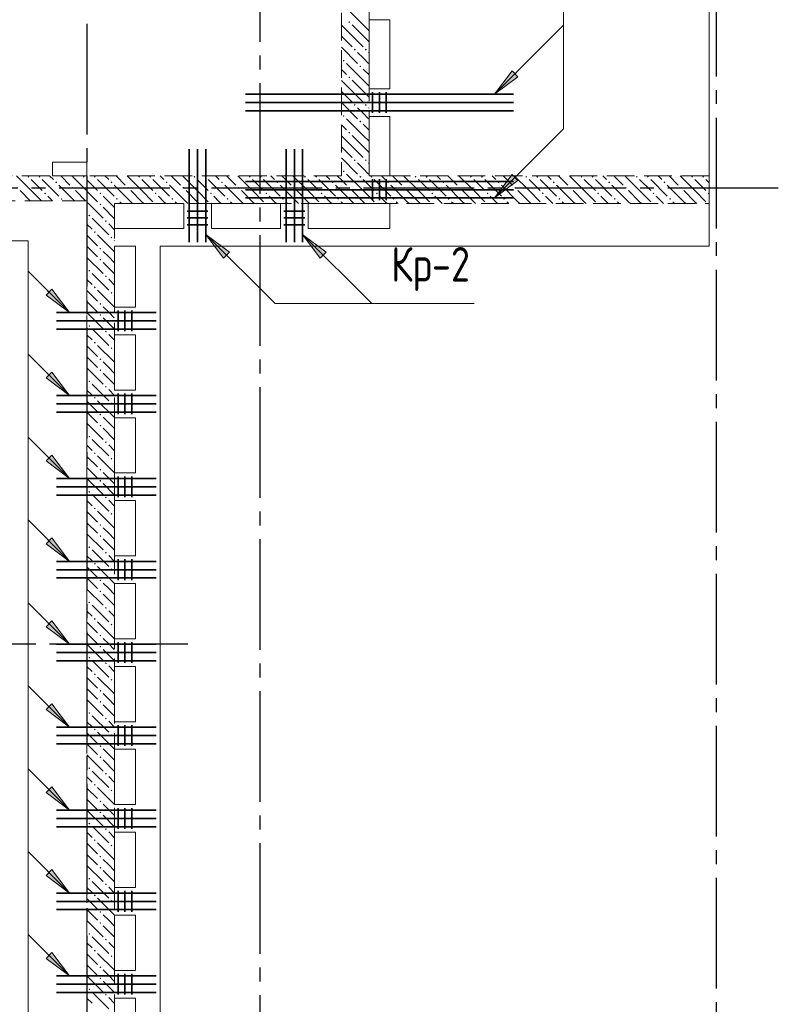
# Model space of a CAD drawing. Header units: millimetres. Extents: x 0 to 43617, y 0 to 59400.
# Tile 29 of 33: x 21338 to 26824, y 36425 to 43550. Entities that reach past the tile are written whole.
import ezdxf

# ---------------------------------------------------------------- set-up
doc = ezdxf.new("R2010")
doc.units = ezdxf.units.MM
doc.linetypes.add('______2', pattern=[270, 200, -70])
doc.linetypes.add('______5', pattern=[1100, 800, -100, 100, -100])
for name, color, linetype, lineweight in [('S1 Стержни арматуры фон', 7, 'Continuous', 25), ('Standard', 7, 'Continuous', 25), ('Оси', 40, '______5', 18), ('Позиционная метка номер позиции', 7, 'Continuous', 13), ('Поперечное армирование AW фон', 7, 'Continuous', 25)]:
    doc.layers.add(name, color=color, linetype=linetype, lineweight=lineweight)
doc.layers.add('ЖБ Перекрытие верхний уровень', color=7, linetype='Continuous', lineweight=25, true_color=0xe0e0ff)
doc.layers.add('ЖБ Стена верхний уровень', color=7, linetype='Continuous', lineweight=25, true_color=0x006e00)
doc.styles.add('GOST 2.304-81', font='txt')

msp = doc.modelspace()

# ---------------------------------------------------------------- hatches: boundary and pattern name
at = {"layer": 'ЖБ Стена верхний уровень', "linetype": 'Continuous', "lineweight": 18, "transparency": 33554687}
for points in [[(23714.5, 43533.1), (23721, 43539.6), (23727.4, 43533.1), (23721, 43526.6)], [(23754.4, 43333.1), (23760.9, 43339.6), (23767.4, 43333.1), (23760.9, 43326.6)], [(23834.5, 43333.1), (23840.9, 43339.6), (23847.4, 43333.1), (23840.9, 43326.6)], [(23674.5, 43253.1), (23681, 43259.6), (23687.5, 43253.1), (23681, 43246.6)], [(23794.5, 43213.1), (23801, 43219.6), (23807.5, 43213.1), (23801, 43206.6)], [(23714.5, 43133.1), (23721, 43139.6), (23727.4, 43133.1), (23721, 43126.6)], [(23754.4, 42933.1), (23760.9, 42939.6), (23767.4, 42933.1), (23760.9, 42926.6)], [(23834.5, 42933.1), (23840.9, 42939.6), (23847.4, 42933.1), (23840.9, 42926.6)], [(23674.5, 42853.1), (23681, 42859.6), (23687.5, 42853.1), (23681, 42846.6)], [(23794.5, 42813.1), (23801, 42819.6), (23807.5, 42813.1), (23801, 42806.6)], [(23714.5, 42733.1), (23721, 42739.6), (23727.4, 42733.1), (23721, 42726.6)], [(23754.4, 42533.1), (23760.9, 42539.6), (23767.4, 42533.1), (23760.9, 42526.6)], [(23834.5, 42533.1), (23840.9, 42539.6), (23847.4, 42533.1), (23840.9, 42526.6)], [(21394.5, 42413.1), (21401, 42419.6), (21407.5, 42413.1), (21401, 42406.6)], [(21474.5, 42413.1), (21481, 42419.6), (21487.5, 42413.1), (21481, 42406.6)], [(21794.5, 42413.1), (21801, 42419.6), (21807.5, 42413.1), (21801, 42406.6)], [(21874.5, 42413.1), (21881, 42419.6), (21887.5, 42413.1), (21881, 42406.6)], [(22194.5, 42413.1), (22201, 42419.6), (22207.5, 42413.1), (22201, 42406.6)], [(22274.5, 42413.1), (22281, 42419.6), (22287.5, 42413.1), (22281, 42406.6)], [(22594.5, 42413.1), (22601, 42419.6), (22607.5, 42413.1), (22601, 42406.6)], [(22674.5, 42413.1), (22681, 42419.6), (22687.5, 42413.1), (22681, 42406.6)], [(22994.5, 42413.1), (23001, 42419.6), (23007.5, 42413.1), (23001, 42406.6)], [(23074.5, 42413.1), (23081, 42419.6), (23087.5, 42413.1), (23081, 42406.6)], [(23394.5, 42413.1), (23401, 42419.6), (23407.5, 42413.1), (23401, 42406.6)], [(23474.5, 42413.1), (23481, 42419.6), (23487.5, 42413.1), (23481, 42406.6)], [(23674.5, 42453.1), (23681, 42459.6), (23687.5, 42453.1), (23681, 42446.6)], [(23794.5, 42413.1), (23801, 42419.6), (23807.5, 42413.1), (23801, 42406.6)], [(23874.5, 42413.1), (23881, 42419.6), (23887.5, 42413.1), (23881, 42406.6)], [(24194.5, 42413.1), (24201, 42419.6), (24207.5, 42413.1), (24201, 42406.6)], [(24274.5, 42413.1), (24281, 42419.6), (24287.5, 42413.1), (24281, 42406.6)], [(24594.5, 42413.1), (24601, 42419.6), (24607.5, 42413.1), (24601, 42406.6)], [(24674.5, 42413.1), (24681, 42419.6), (24687.5, 42413.1), (24681, 42406.6)], [(24994.5, 42413.1), (25001, 42419.6), (25007.5, 42413.1), (25001, 42406.6)], [(25074.5, 42413.1), (25081, 42419.6), (25087.5, 42413.1), (25081, 42406.6)], [(25394.5, 42413.1), (25401, 42419.6), (25407.5, 42413.1), (25401, 42406.6)], [(25474.5, 42413.1), (25481, 42419.6), (25487.5, 42413.1), (25481, 42406.6)], [(25794.5, 42413.1), (25801, 42419.6), (25807.5, 42413.1), (25801, 42406.6)], [(25874.5, 42413.1), (25881, 42419.6), (25887.5, 42413.1), (25881, 42406.6)], [(26194.5, 42413.1), (26201, 42419.6), (26207.5, 42413.1), (26201, 42406.6)], [(26274.5, 42413.1), (26281, 42419.6), (26287.5, 42413.1), (26281, 42406.6)], [(21594.5, 42373.1), (21601, 42379.6), (21607.5, 42373.1), (21601, 42366.6)], [(21714.5, 42333.1), (21721, 42339.6), (21727.4, 42333.1), (21721, 42326.6)], [(21994.5, 42373.1), (22001, 42379.6), (22007.5, 42373.1), (22001, 42366.6)], [(22114.5, 42333.1), (22121, 42339.6), (22127.4, 42333.1), (22121, 42326.6)], [(22394.5, 42373.1), (22401, 42379.6), (22407.5, 42373.1), (22401, 42366.6)], [(22514.5, 42333.1), (22521, 42339.6), (22527.4, 42333.1), (22521, 42326.6)], [(22794.5, 42373.1), (22801, 42379.6), (22807.5, 42373.1), (22801, 42366.6)], [(22914.5, 42333.1), (22921, 42339.6), (22927.4, 42333.1), (22921, 42326.6)], [(23194.5, 42373.1), (23201, 42379.6), (23207.5, 42373.1), (23201, 42366.6)], [(23314.5, 42333.1), (23321, 42339.6), (23327.4, 42333.1), (23321, 42326.6)], [(23594.5, 42373.1), (23601, 42379.6), (23607.5, 42373.1), (23601, 42366.6)], [(23714.5, 42333.1), (23721, 42339.6), (23727.4, 42333.1), (23721, 42326.6)], [(23994.5, 42373.1), (24001, 42379.6), (24007.5, 42373.1), (24001, 42366.6)], [(24114.5, 42333.1), (24121, 42339.6), (24127.4, 42333.1), (24121, 42326.6)], [(24394.5, 42373.1), (24401, 42379.6), (24407.5, 42373.1), (24401, 42366.6)], [(24514.5, 42333.1), (24521, 42339.6), (24527.4, 42333.1), (24521, 42326.6)], [(24794.5, 42373.1), (24801, 42379.6), (24807.5, 42373.1), (24801, 42366.6)], [(24914.5, 42333.1), (24921, 42339.6), (24927.4, 42333.1), (24921, 42326.6)], [(25194.5, 42373.1), (25201, 42379.6), (25207.5, 42373.1), (25201, 42366.6)], [(25314.5, 42333.1), (25321, 42339.6), (25327.4, 42333.1), (25321, 42326.6)], [(25594.5, 42373.1), (25601, 42379.6), (25607.5, 42373.1), (25601, 42366.6)], [(25714.5, 42333.1), (25721, 42339.6), (25727.4, 42333.1), (25721, 42326.6)], [(25994.5, 42373.1), (26001, 42379.6), (26007.5, 42373.1), (26001, 42366.6)], [(26114.5, 42333.1), (26121, 42339.6), (26127.4, 42333.1), (26121, 42326.6)], [(21514.5, 42293.1), (21521, 42299.6), (21527.4, 42293.1), (21521, 42286.6)], [(21634.5, 42253.1), (21640.9, 42259.6), (21647.4, 42253.1), (21640.9, 42246.6)], [(21914.5, 42293.1), (21921, 42299.6), (21927.4, 42293.1), (21921, 42286.6)], [(22034.5, 42253.1), (22040.9, 42259.6), (22047.4, 42253.1), (22040.9, 42246.6)], [(22314.5, 42293.1), (22321, 42299.6), (22327.4, 42293.1), (22321, 42286.6)], [(22434.5, 42253.1), (22440.9, 42259.6), (22447.4, 42253.1), (22440.9, 42246.6)], [(22714.5, 42293.1), (22721, 42299.6), (22727.4, 42293.1), (22721, 42286.6)], [(22834.5, 42253.1), (22840.9, 42259.6), (22847.4, 42253.1), (22840.9, 42246.6)], [(23114.5, 42293.1), (23121, 42299.6), (23127.4, 42293.1), (23121, 42286.6)], [(23234.5, 42253.1), (23240.9, 42259.6), (23247.4, 42253.1), (23240.9, 42246.6)], [(23514.5, 42293.1), (23521, 42299.6), (23527.4, 42293.1), (23521, 42286.6)], [(23634.5, 42253.1), (23640.9, 42259.6), (23647.4, 42253.1), (23640.9, 42246.6)], [(23914.5, 42293.1), (23921, 42299.6), (23927.4, 42293.1), (23921, 42286.6)], [(24034.5, 42253.1), (24040.9, 42259.6), (24047.4, 42253.1), (24040.9, 42246.6)], [(24314.5, 42293.1), (24321, 42299.6), (24327.4, 42293.1), (24321, 42286.6)], [(24434.5, 42253.1), (24440.9, 42259.6), (24447.4, 42253.1), (24440.9, 42246.6)], [(24714.5, 42293.1), (24721, 42299.6), (24727.4, 42293.1), (24721, 42286.6)], [(24834.5, 42253.1), (24840.9, 42259.6), (24847.4, 42253.1), (24840.9, 42246.6)], [(25114.5, 42293.1), (25121, 42299.6), (25127.4, 42293.1), (25121, 42286.6)], [(25234.5, 42253.1), (25240.9, 42259.6), (25247.4, 42253.1), (25240.9, 42246.6)], [(25514.5, 42293.1), (25521, 42299.6), (25527.4, 42293.1), (25521, 42286.6)], [(25634.5, 42253.1), (25640.9, 42259.6), (25647.4, 42253.1), (25640.9, 42246.6)], [(25914.5, 42293.1), (25921, 42299.6), (25927.4, 42293.1), (25921, 42286.6)], [(26034.5, 42253.1), (26040.9, 42259.6), (26047.4, 42253.1), (26040.9, 42246.6)], [(26314.5, 42293.1), (26321, 42299.6), (26324, 42296.6), (26324, 42289.7), (26321, 42286.6)], [(21914.5, 42213.1), (21921, 42219.6), (21927.4, 42213.1), (21921, 42206.6)], [(21834.5, 42133.1), (21840.9, 42139.6), (21847.4, 42133.1), (21840.9, 42126.6)], [(21954.4, 42093.1), (21960.9, 42099.6), (21967.4, 42093.1), (21960.9, 42086.6)], [(21874.5, 42013.1), (21881, 42019.6), (21887.5, 42013.1), (21881, 42006.6)], [(21994.5, 41973.1), (22001, 41979.6), (22007.5, 41973.1), (22001, 41966.6)], [(21914.5, 41893.1), (21921, 41899.6), (21927.4, 41893.1), (21921, 41886.6)], [(21914.5, 41813.1), (21921, 41819.6), (21927.4, 41813.1), (21921, 41806.6)], [(21834.5, 41733.1), (21840.9, 41739.6), (21847.4, 41733.1), (21840.9, 41726.6)], [(21954.4, 41693.1), (21960.9, 41699.6), (21967.4, 41693.1), (21960.9, 41686.6)], [(21874.5, 41613.1), (21881, 41619.6), (21887.5, 41613.1), (21881, 41606.6)], [(21994.5, 41573.1), (22001, 41579.6), (22007.5, 41573.1), (22001, 41566.6)], [(21914.5, 41493.1), (21921, 41499.6), (21927.4, 41493.1), (21921, 41486.6)], [(21914.5, 41413.1), (21921, 41419.6), (21927.4, 41413.1), (21921, 41406.6)], [(21834.5, 41333.1), (21840.9, 41339.6), (21847.4, 41333.1), (21840.9, 41326.6)], [(21954.4, 41293.1), (21960.9, 41299.6), (21967.4, 41293.1), (21960.9, 41286.6)], [(21874.5, 41213.1), (21881, 41219.6), (21887.5, 41213.1), (21881, 41206.6)], [(21994.5, 41173.1), (22001, 41179.6), (22007.5, 41173.1), (22001, 41166.6)], [(21914.5, 41093.1), (21921, 41099.6), (21927.4, 41093.1), (21921, 41086.6)], [(21914.5, 41013.1), (21921, 41019.6), (21927.4, 41013.1), (21921, 41006.6)], [(21834.5, 40933.1), (21840.9, 40939.6), (21847.4, 40933.1), (21840.9, 40926.6)], [(21954.4, 40893.1), (21960.9, 40899.6), (21967.4, 40893.1), (21960.9, 40886.6)], [(21874.5, 40813.1), (21881, 40819.6), (21887.5, 40813.1), (21881, 40806.6)], [(21994.5, 40773.1), (22001, 40779.6), (22007.5, 40773.1), (22001, 40766.6)], [(21914.5, 40693.1), (21921, 40699.6), (21927.4, 40693.1), (21921, 40686.6)], [(21914.5, 40613.1), (21921, 40619.6), (21927.4, 40613.1), (21921, 40606.6)], [(21834.5, 40533.1), (21840.9, 40539.6), (21847.4, 40533.1), (21840.9, 40526.6)], [(21954.4, 40493.1), (21960.9, 40499.6), (21967.4, 40493.1), (21960.9, 40486.6)], [(21874.5, 40413.1), (21881, 40419.6), (21887.5, 40413.1), (21881, 40406.6)], [(21994.5, 40373.1), (22001, 40379.6), (22007.5, 40373.1), (22001, 40366.6)], [(21914.5, 40293.1), (21921, 40299.6), (21927.4, 40293.1), (21921, 40286.6)], [(21914.5, 40213.1), (21921, 40219.6), (21927.4, 40213.1), (21921, 40206.6)], [(21834.5, 40133.1), (21840.9, 40139.6), (21847.4, 40133.1), (21840.9, 40126.6)], [(21954.4, 40093.1), (21960.9, 40099.6), (21967.4, 40093.1), (21960.9, 40086.6)], [(21874.5, 40013.1), (21881, 40019.6), (21887.5, 40013.1), (21881, 40006.6)], [(21994.5, 39973.1), (22001, 39979.6), (22007.5, 39973.1), (22001, 39966.6)], [(21914.5, 39893.1), (21921, 39899.6), (21927.4, 39893.1), (21921, 39886.6)], [(21914.5, 39813.1), (21921, 39819.6), (21927.4, 39813.1), (21921, 39806.6)], [(21834.5, 39733.1), (21840.9, 39739.6), (21847.4, 39733.1), (21840.9, 39726.6)], [(21954.4, 39693.1), (21960.9, 39699.6), (21967.4, 39693.1), (21960.9, 39686.6)], [(21874.5, 39613.1), (21881, 39619.6), (21887.5, 39613.1), (21881, 39606.6)], [(21994.5, 39573.1), (22001, 39579.6), (22007.5, 39573.1), (22001, 39566.6)], [(21914.5, 39493.1), (21921, 39499.6), (21927.4, 39493.1), (21921, 39486.6)], [(21914.5, 39413.1), (21921, 39419.6), (21927.4, 39413.1), (21921, 39406.6)], [(21834.5, 39333.1), (21840.9, 39339.6), (21847.4, 39333.1), (21840.9, 39326.6)], [(21954.4, 39293.1), (21960.9, 39299.6), (21967.4, 39293.1), (21960.9, 39286.6)], [(21874.5, 39213.1), (21881, 39219.6), (21887.5, 39213.1), (21881, 39206.6)], [(21994.5, 39173.1), (22001, 39179.6), (22007.5, 39173.1), (22001, 39166.6)], [(21914.5, 39093.1), (21921, 39099.6), (21927.4, 39093.1), (21921, 39086.6)], [(21914.5, 39013.1), (21921, 39019.6), (21927.4, 39013.1), (21921, 39006.6)], [(21834.5, 38933.1), (21840.9, 38939.6), (21847.4, 38933.1), (21840.9, 38926.6)], [(21954.4, 38893.1), (21960.9, 38899.6), (21967.4, 38893.1), (21960.9, 38886.6)], [(21874.5, 38813.1), (21881, 38819.6), (21887.5, 38813.1), (21881, 38806.6)], [(21994.5, 38773.1), (22001, 38779.6), (22007.5, 38773.1), (22001, 38766.6)], [(21914.5, 38693.1), (21921, 38699.6), (21927.4, 38693.1), (21921, 38686.6)], [(21914.5, 38613.1), (21921, 38619.6), (21927.4, 38613.1), (21921, 38606.6)], [(21834.5, 38533.1), (21840.9, 38539.6), (21847.4, 38533.1), (21840.9, 38526.6)], [(21954.4, 38493.1), (21960.9, 38499.6), (21967.4, 38493.1), (21960.9, 38486.6)], [(21874.5, 38413.1), (21881, 38419.6), (21887.5, 38413.1), (21881, 38406.6)], [(21994.5, 38373.1), (22001, 38379.6), (22007.5, 38373.1), (22001, 38366.6)], [(21914.5, 38293.1), (21921, 38299.6), (21927.4, 38293.1), (21921, 38286.6)], [(21914.5, 38213.1), (21921, 38219.6), (21927.4, 38213.1), (21921, 38206.6)], [(21834.5, 38133.1), (21840.9, 38139.6), (21847.4, 38133.1), (21840.9, 38126.6)], [(21954.4, 38093.1), (21960.9, 38099.6), (21967.4, 38093.1), (21960.9, 38086.6)], [(21874.5, 38013.1), (21881, 38019.6), (21887.5, 38013.1), (21881, 38006.6)], [(21994.5, 37973.1), (22001, 37979.6), (22007.5, 37973.1), (22001, 37966.6)], [(21914.5, 37893.1), (21921, 37899.6), (21927.4, 37893.1), (21921, 37886.6)], [(21914.5, 37813.1), (21921, 37819.6), (21927.4, 37813.1), (21921, 37806.6)], [(21834.5, 37733.1), (21840.9, 37739.6), (21847.4, 37733.1), (21840.9, 37726.6)], [(21954.4, 37693.1), (21960.9, 37699.6), (21967.4, 37693.1), (21960.9, 37686.6)], [(21874.5, 37613.1), (21881, 37619.6), (21887.5, 37613.1), (21881, 37606.6)], [(21994.5, 37573.1), (22001, 37579.6), (22007.5, 37573.1), (22001, 37566.6)], [(21914.5, 37493.1), (21921, 37499.6), (21927.4, 37493.1), (21921, 37486.6)], [(21914.5, 37413.1), (21921, 37419.6), (21927.4, 37413.1), (21921, 37406.6)], [(21834.5, 37333.1), (21840.9, 37339.6), (21847.4, 37333.1), (21840.9, 37326.6)], [(21954.4, 37293.1), (21960.9, 37299.6), (21967.4, 37293.1), (21960.9, 37286.6)], [(21874.5, 37213.1), (21881, 37219.6), (21887.5, 37213.1), (21881, 37206.6)], [(21994.5, 37173.1), (22001, 37179.6), (22007.5, 37173.1), (22001, 37166.6)], [(21914.5, 37093.1), (21921, 37099.6), (21927.4, 37093.1), (21921, 37086.6)], [(21914.5, 37013.1), (21921, 37019.6), (21927.4, 37013.1), (21921, 37006.6)], [(21834.5, 36933.1), (21840.9, 36939.6), (21847.4, 36933.1), (21840.9, 36926.6)], [(21954.4, 36893.1), (21960.9, 36899.6), (21967.4, 36893.1), (21960.9, 36886.6)], [(21874.5, 36813.1), (21881, 36819.6), (21887.5, 36813.1), (21881, 36806.6)], [(21994.5, 36773.1), (22001, 36779.6), (22007.5, 36773.1), (22001, 36766.6)], [(21914.5, 36693.1), (21921, 36699.6), (21927.4, 36693.1), (21921, 36686.6)], [(21914.5, 36613.1), (21921, 36619.6), (21927.4, 36613.1), (21921, 36606.6)], [(21834.5, 36533.1), (21840.9, 36539.6), (21847.4, 36533.1), (21840.9, 36526.6)], [(21954.4, 36493.1), (21960.9, 36499.6), (21967.4, 36493.1), (21960.9, 36486.6)]]:
    msp.add_hatch(color=7, dxfattribs=at).paths.add_polyline_path(points, flags=16)
at = {"layer": 'Позиционная метка номер позиции', "linetype": 'Continuous', "lineweight": 13, "transparency": 33554687}
for points in [[(24941.2, 43137.3), (24771.5, 43010), (24898.8, 43179.7)], [(24941.2, 42387.3), (24771.5, 42260), (24898.8, 42429.7)], [(24941.2, 42387.3), (24771.5, 42260), (24898.8, 42429.7)], [(22811.3, 41825.5), (22684, 41995.2), (22853.7, 41867.9)], [(22811.3, 41825.5), (22684, 41995.2), (22853.7, 41867.9)], [(23511.3, 41825.5), (23384, 41995.2), (23553.7, 41867.9)], [(21570.5, 41599.7), (21697.7, 41430), (21528, 41557.3)], [(21570.5, 40999.7), (21697.7, 40830), (21528, 40957.3)], [(21570.5, 40399.7), (21697.7, 40230), (21528, 40357.3)], [(21570.5, 39799.7), (21697.7, 39630), (21528, 39757.3)], [(21570.5, 39199.7), (21697.7, 39030), (21528, 39157.3)], [(21570.5, 38599.7), (21697.7, 38430), (21528, 38557.3)], [(21570.5, 37999.7), (21697.7, 37830), (21528, 37957.3)], [(21570.5, 37399.7), (21697.7, 37230), (21528, 37357.3)], [(21570.5, 36799.7), (21697.7, 36630), (21528, 36757.3)]]:
    msp.add_hatch(color=7, dxfattribs=at).paths.add_polyline_path(points, flags=16)

# ---------------------------------------------------------------- linework, layer by layer
at = {"layer": 'S1 Стержни арматуры фон', "color": 7, "linetype": 'Continuous', "lineweight": 35, "transparency": 33554687}
for p, q in [((22970, 43010), (24908, 43010)), ((22970, 43010), (24908, 43010)), ((22970, 42950), (24908, 42950)), ((22970, 42950), (24908, 42950)), ((22970, 42890), (24908, 42890)), ((22970, 42890), (24908, 42890)), ((22564, 41940), (22564, 42612)), ((22624, 41940), (22624, 42612)), ((22684, 41940), (22684, 42612)), ((23264, 41940), (23264, 42612)), ((23324, 41940), (23324, 42612)), ((23384, 41940), (23384, 42612)), ((22970, 42380), (24908, 42380)), ((22970, 42380), (24908, 42380)), ((22970, 42320), (24908, 42320)), ((22970, 42320), (24908, 42320)), ((22970, 42260), (24908, 42260)), ((22970, 42260), (24908, 42260)), ((22324, 41430), (21604, 41430)), ((22324, 41370), (21604, 41370)), ((22324, 41310), (21604, 41310)), ((22324, 40830), (21604, 40830)), ((22324, 40770), (21604, 40770)), ((22324, 40710), (21604, 40710)), ((22324, 40230), (21604, 40230)), ((22324, 40170), (21604, 40170)), ((22324, 40110), (21604, 40110)), ((22324, 39630), (21604, 39630)), ((22324, 39570), (21604, 39570)), ((22324, 39510), (21604, 39510)), ((22324, 39030), (21604, 39030)), ((22324, 38970), (21604, 38970)), ((22324, 38910), (21604, 38910)), ((22324, 38430), (21604, 38430)), ((22324, 38370), (21604, 38370)), ((22324, 38310), (21604, 38310)), ((22324, 37830), (21604, 37830)), ((22324, 37770), (21604, 37770)), ((22324, 37710), (21604, 37710)), ((22324, 37230), (21604, 37230)), ((22324, 37170), (21604, 37170)), ((22324, 37110), (21604, 37110)), ((22324, 36630), (21604, 36630)), ((22324, 36570), (21604, 36570)), ((22324, 36510), (21604, 36510))]:
    msp.add_line(p, q, dxfattribs=at)
at = {"layer": 'ЖБ Перекрытие верхний уровень', "color": 7, "linetype": 'Continuous', "lineweight": 18, "transparency": 33554687}
for p, q in [((26324, 41910), (26324, 50590)), ((23864, 43050), (23864, 43550)), ((23864, 43550), (24014, 43550)), ((24014, 43550), (24014, 43050)), ((24014, 43050), (23864, 43050)), ((23864, 42850), (24014, 42850)), ((23864, 42420), (23864, 42850)), ((24014, 42850), (24014, 42420)), ((21824, 42520), (21574, 42520)), ((21574, 42520), (21574, 42420)), ((21824, 42420), (21824, 42520)), ((21574, 42420), (21824, 42420)), ((24014, 42420), (23864, 42420)), ((22024, 42040), (22024, 42220)), ((22024, 42220), (22524, 42220)), ((22524, 42220), (22524, 42040)), ((22724, 42040), (22724, 42220)), ((22724, 42220), (23224, 42220)), ((23224, 42220), (23224, 42040)), ((23424, 42220), (24014, 42220)), ((23424, 42040), (23424, 42220)), ((24014, 42220), (24014, 42040)), ((22524, 42040), (22024, 42040)), ((23224, 42040), (22724, 42040)), ((24014, 42040), (23424, 42040)), ((22024, 41470), (22024, 41910)), ((22024, 41910), (22174, 41910)), ((22174, 41910), (22174, 41470)), ((22354, 32653), (22354, 41910)), ((22354, 41910), (26324, 41910)), ((22174, 41470), (22024, 41470)), ((22024, 40870), (22024, 41270)), ((22024, 41270), (22174, 41270)), ((22174, 41270), (22174, 40870)), ((22174, 40870), (22024, 40870)), ((22024, 40270), (22024, 40670)), ((22024, 40670), (22174, 40670)), ((22174, 40670), (22174, 40270)), ((22174, 40270), (22024, 40270)), ((22024, 40070), (22174, 40070)), ((22024, 39670), (22024, 40070)), ((22174, 40070), (22174, 39670)), ((22174, 39670), (22024, 39670)), ((22024, 39070), (22024, 39470)), ((22024, 39470), (22174, 39470)), ((22174, 39470), (22174, 39070)), ((22174, 39070), (22024, 39070)), ((22024, 38470), (22024, 38870)), ((22024, 38870), (22174, 38870)), ((22174, 38870), (22174, 38470)), ((22174, 38470), (22024, 38470)), ((22024, 38270), (22174, 38270)), ((22024, 37870), (22024, 38270)), ((22174, 38270), (22174, 37870)), ((22174, 37870), (22024, 37870)), ((22024, 37670), (22174, 37670)), ((22024, 37270), (22024, 37670)), ((22174, 37670), (22174, 37270)), ((22174, 37270), (22024, 37270)), ((22024, 37070), (22174, 37070)), ((22024, 36670), (22024, 37070)), ((22174, 37070), (22174, 36670)), ((22174, 36670), (22024, 36670)), ((22024, 36070), (22024, 36470)), ((22024, 36470), (22174, 36470)), ((22174, 36470), (22174, 36070))]:
    msp.add_line(p, q, dxfattribs=at)
at = {"layer": 'ЖБ Стена верхний уровень', "color": 251, "linetype": '______2', "lineweight": 13, "true_color": 0x656565, "transparency": 33554687}
for p, q in [((23664, 44950), (23664, 42420)), ((23864, 42420), (23864, 44950)), ((21824, 42420), (16924, 42420)), ((23664, 42420), (21824, 42420)), ((26324, 42420), (23864, 42420)), ((26324, 42220), (26324, 42420)), ((16244, 42240), (21824, 42240)), ((21824, 42240), (21824, 42220)), ((21824, 42220), (21824, 35830)), ((22024, 42220), (23664, 42220)), ((22024, 32516.4), (22024, 42220)), ((23664, 42220), (23864, 42220)), ((23864, 42220), (26324, 42220))]:
    msp.add_line(p, q, dxfattribs=at)
at = {"layer": 'ЖБ Стена верхний уровень', "color": 9, "linetype": 'Continuous', "lineweight": 18, "true_color": 0xc7c7c7, "transparency": 33554687}
for p, q in [((23821, 43513.1), (23701, 43633.1)), ((23740.9, 43433.1), (23664, 43510.1)), ((23740.9, 43513.1), (23821, 43433.1)), ((23821, 43513.1), (23864, 43470.1)), ((23664, 43430.1), (23740.9, 43353.1)), ((23740.9, 43433.1), (23821, 43353.1)), ((23821, 43433.1), (23864, 43390.1)), ((23664, 43350.1), (23781, 43233.1)), ((23821, 43273.1), (23781, 43313.1)), ((23860.9, 43233.1), (23821, 43273.1)), ((23860.9, 43313.1), (23864, 43310.1)), ((23664, 43190.1), (23701, 43153.1)), ((23821, 43113.1), (23701, 43233.1)), ((23821, 43193.1), (23864, 43150.1)), ((23740.9, 43033.1), (23664, 43110.1)), ((23740.9, 43113.1), (23821, 43033.1)), ((23821, 43113.1), (23864, 43070.1)), ((23664, 43030.1), (23740.9, 42953.1)), ((23740.9, 43033.1), (23821, 42953.1)), ((23821, 43033.1), (23864, 42990.1)), ((23664, 42950.1), (23781, 42833.1)), ((23821, 42873.1), (23781, 42913.1)), ((23860.9, 42913.1), (23864, 42910.1)), ((23821, 42713.1), (23701, 42833.1)), ((23860.9, 42833.1), (23821, 42873.1)), ((23664, 42790.1), (23701, 42753.1)), ((23821, 42793.1), (23864, 42750.1)), ((23740.9, 42633.1), (23664, 42710.1)), ((23740.9, 42713.1), (23821, 42633.1)), ((23821, 42713.1), (23864, 42670.1)), ((23664, 42630.1), (23740.9, 42553.1)), ((23740.9, 42633.1), (23821, 42553.1)), ((23821, 42633.1), (23864, 42590.1)), ((23664, 42550.1), (23781, 42433.1)), ((23821, 42473.1), (23781, 42513.1)), ((23860.9, 42433.1), (23821, 42473.1)), ((23860.9, 42513.1), (23864, 42510.1)), ((21421, 42313.1), (21314.1, 42420)), ((21554.1, 42420), (21581, 42393.1)), ((21634.1, 42420), (21701, 42353.1)), ((21821, 42313.1), (21714.1, 42420)), ((21954.1, 42420), (21981, 42393.1)), ((22034.1, 42420), (22101, 42353.1)), ((22221, 42313.1), (22114.1, 42420)), ((22354.1, 42420), (22381, 42393.1)), ((22434.1, 42420), (22501, 42353.1)), ((22621, 42313.1), (22514.1, 42420)), ((22754.1, 42420), (22781, 42393.1)), ((22834.1, 42420), (22901, 42353.1)), ((23021, 42313.1), (22914.1, 42420)), ((23154.1, 42420), (23181, 42393.1)), ((23234.1, 42420), (23301, 42353.1)), ((23421, 42313.1), (23314.1, 42420)), ((23554.1, 42420), (23581, 42393.1)), ((23634.1, 42420), (23664, 42390.1)), ((23821, 42313.1), (23701, 42433.1)), ((23954.1, 42420), (23981, 42393.1)), ((24034.1, 42420), (24101, 42353.1)), ((24221, 42313.1), (24114.1, 42420)), ((24354.1, 42420), (24381, 42393.1)), ((24434.1, 42420), (24501, 42353.1)), ((24621, 42313.1), (24514.1, 42420)), ((24754.1, 42420), (24781, 42393.1)), ((24834.1, 42420), (24901, 42353.1)), ((25021, 42313.1), (24914.1, 42420)), ((25154.1, 42420), (25181, 42393.1)), ((25234.1, 42420), (25301, 42353.1)), ((25421, 42313.1), (25314.1, 42420)), ((25554.1, 42420), (25581, 42393.1)), ((25634.1, 42420), (25701, 42353.1)), ((25821, 42313.1), (25714.1, 42420)), ((25954.1, 42420), (25981, 42393.1)), ((26034.1, 42420), (26101, 42353.1)), ((26221, 42313.1), (26114.1, 42420)), ((21421, 42393.1), (21501, 42313.1)), ((21501, 42393.1), (21621, 42273.1)), ((21734.1, 42240), (21621, 42353.1)), ((21821, 42393.1), (21824, 42390.1)), ((21824, 42390.1), (21901, 42313.1)), ((21901, 42393.1), (22021, 42273.1)), ((22140.9, 42233.1), (22021, 42353.1)), ((22221, 42393.1), (22301, 42313.1)), ((22301, 42393.1), (22421, 42273.1)), ((22540.9, 42233.1), (22421, 42353.1)), ((22621, 42393.1), (22701, 42313.1)), ((22701, 42393.1), (22821, 42273.1)), ((22940.9, 42233.1), (22821, 42353.1)), ((23021, 42393.1), (23101, 42313.1)), ((23101, 42393.1), (23221, 42273.1)), ((23340.9, 42233.1), (23221, 42353.1)), ((23421, 42393.1), (23501, 42313.1)), ((23501, 42393.1), (23621, 42273.1)), ((23664, 42310.1), (23621, 42353.1)), ((23664, 42390.1), (23701, 42353.1)), ((23821, 42393.1), (23864, 42350.1)), ((23864, 42350.1), (23901, 42313.1)), ((23901, 42393.1), (24021, 42273.1)), ((24140.9, 42233.1), (24021, 42353.1)), ((24221, 42393.1), (24301, 42313.1)), ((24301, 42393.1), (24421, 42273.1)), ((24540.9, 42233.1), (24421, 42353.1)), ((24621, 42393.1), (24701, 42313.1)), ((24701, 42393.1), (24821, 42273.1)), ((24940.9, 42233.1), (24821, 42353.1)), ((25021, 42393.1), (25101, 42313.1)), ((25101, 42393.1), (25221, 42273.1)), ((25340.9, 42233.1), (25221, 42353.1)), ((25421, 42393.1), (25501, 42313.1)), ((25501, 42393.1), (25621, 42273.1)), ((25740.9, 42233.1), (25621, 42353.1)), ((25821, 42393.1), (25901, 42313.1)), ((25901, 42393.1), (26021, 42273.1)), ((26140.9, 42233.1), (26021, 42353.1)), ((26221, 42393.1), (26301, 42313.1)), ((26301, 42393.1), (26324, 42370.1)), ((21340.9, 42313.1), (21414.1, 42240)), ((21421, 42313.1), (21494.1, 42240)), ((21574.1, 42240), (21540.9, 42273.1)), ((21740.9, 42313.1), (21814.1, 42240)), ((21821, 42313.1), (21824, 42310.1)), ((21824, 42310.1), (21901, 42233.1)), ((21981, 42233.1), (21940.9, 42273.1)), ((22140.9, 42313.1), (22221, 42233.1)), ((22221, 42313.1), (22301, 42233.1)), ((22381, 42233.1), (22340.9, 42273.1)), ((22540.9, 42313.1), (22621, 42233.1)), ((22621, 42313.1), (22701, 42233.1)), ((22781, 42233.1), (22740.9, 42273.1)), ((22940.9, 42313.1), (23021, 42233.1)), ((23021, 42313.1), (23101, 42233.1)), ((23181, 42233.1), (23140.9, 42273.1)), ((23340.9, 42313.1), (23421, 42233.1)), ((23421, 42313.1), (23501, 42233.1)), ((23581, 42233.1), (23540.9, 42273.1)), ((23740.9, 42233.1), (23664, 42310.1)), ((23740.9, 42313.1), (23821, 42233.1)), ((23821, 42313.1), (23864, 42270.1)), ((23864, 42270.1), (23901, 42233.1)), ((23981, 42233.1), (23940.9, 42273.1)), ((24140.9, 42313.1), (24221, 42233.1)), ((24221, 42313.1), (24301, 42233.1)), ((24381, 42233.1), (24340.9, 42273.1)), ((24540.9, 42313.1), (24621, 42233.1)), ((24621, 42313.1), (24701, 42233.1)), ((24781, 42233.1), (24740.9, 42273.1)), ((24940.9, 42313.1), (25021, 42233.1)), ((25021, 42313.1), (25101, 42233.1)), ((25181, 42233.1), (25140.9, 42273.1)), ((25340.9, 42313.1), (25421, 42233.1)), ((25421, 42313.1), (25501, 42233.1)), ((25581, 42233.1), (25540.9, 42273.1)), ((25740.9, 42313.1), (25821, 42233.1)), ((25821, 42313.1), (25901, 42233.1)), ((25981, 42233.1), (25940.9, 42273.1)), ((26140.9, 42313.1), (26221, 42233.1)), ((26221, 42313.1), (26301, 42233.1)), ((21824, 42230.1), (21834.1, 42220)), ((21834.1, 42220), (21940.9, 42113.1)), ((21940.9, 42193.1), (22024, 42110.1)), ((21994.1, 42220), (21981, 42233.1)), ((22021, 42193.1), (21994.1, 42220)), ((22060.9, 42233.1), (22074.1, 42220)), ((22140.9, 42233.1), (22154.1, 42220)), ((22221, 42233.1), (22234.1, 42220)), ((22394.1, 42220), (22381, 42233.1)), ((22460.9, 42233.1), (22474.1, 42220)), ((22540.9, 42233.1), (22554.1, 42220)), ((22621, 42233.1), (22634.1, 42220)), ((22794.1, 42220), (22781, 42233.1)), ((22860.9, 42233.1), (22874.1, 42220)), ((22940.9, 42233.1), (22954.1, 42220)), ((23021, 42233.1), (23034.1, 42220)), ((23194.1, 42220), (23181, 42233.1)), ((23260.9, 42233.1), (23274.1, 42220)), ((23340.9, 42233.1), (23354.1, 42220)), ((23421, 42233.1), (23434.1, 42220)), ((23594.1, 42220), (23581, 42233.1)), ((23660.9, 42233.1), (23664, 42230.1)), ((23664, 42230.1), (23674.1, 42220)), ((23740.9, 42233.1), (23754.1, 42220)), ((23821, 42233.1), (23834.1, 42220)), ((23994.1, 42220), (23981, 42233.1)), ((24060.9, 42233.1), (24074.1, 42220)), ((24140.9, 42233.1), (24154.1, 42220)), ((24221, 42233.1), (24234.1, 42220)), ((24394.1, 42220), (24381, 42233.1)), ((24460.9, 42233.1), (24474.1, 42220)), ((24540.9, 42233.1), (24554.1, 42220)), ((24621, 42233.1), (24634.1, 42220)), ((24794.1, 42220), (24781, 42233.1)), ((24860.9, 42233.1), (24874.1, 42220)), ((24940.9, 42233.1), (24954.1, 42220)), ((25021, 42233.1), (25034.1, 42220)), ((25194.1, 42220), (25181, 42233.1)), ((25260.9, 42233.1), (25274.1, 42220)), ((25340.9, 42233.1), (25354.1, 42220)), ((25421, 42233.1), (25434.1, 42220)), ((25594.1, 42220), (25581, 42233.1)), ((25660.9, 42233.1), (25674.1, 42220)), ((25740.9, 42233.1), (25754.1, 42220)), ((25821, 42233.1), (25834.1, 42220)), ((25994.1, 42220), (25981, 42233.1)), ((26060.9, 42233.1), (26074.1, 42220)), ((26140.9, 42233.1), (26154.1, 42220)), ((26221, 42233.1), (26234.1, 42220)), ((21860.9, 42113.1), (21981, 41993.1)), ((21860.9, 42033.1), (21824, 42070.1)), ((21981, 42073.1), (22024, 42030.1)), ((21824, 41990.1), (21901, 41913.1)), ((21901, 41993.1), (22021, 41873.1)), ((21824, 41910.1), (21901, 41833.1)), ((22024, 41950.1), (22021, 41953.1)), ((21824, 41830.1), (21940.9, 41713.1)), ((21981, 41833.1), (21940.9, 41873.1)), ((22021, 41793.1), (21981, 41833.1)), ((21940.9, 41793.1), (22024, 41710.1)), ((21860.9, 41713.1), (21981, 41593.1)), ((21860.9, 41633.1), (21824, 41670.1)), ((21981, 41673.1), (22024, 41630.1)), ((21824, 41590.1), (21901, 41513.1)), ((21901, 41593.1), (22021, 41473.1)), ((22024, 41550.1), (22021, 41553.1)), ((21824, 41510.1), (21901, 41433.1)), ((21981, 41433.1), (21940.9, 41473.1)), ((21824, 41430.1), (21940.9, 41313.1)), ((22021, 41393.1), (21981, 41433.1)), ((21940.9, 41393.1), (22024, 41310.1)), ((21860.9, 41233.1), (21824, 41270.1)), ((21860.9, 41313.1), (21981, 41193.1)), ((21981, 41273.1), (22024, 41230.1)), ((21824, 41190.1), (21901, 41113.1)), ((21901, 41193.1), (22021, 41073.1)), ((22024, 41150.1), (22021, 41153.1)), ((21824, 41110.1), (21901, 41033.1)), ((21981, 41033.1), (21940.9, 41073.1)), ((21824, 41030.1), (21940.9, 40913.1)), ((21940.9, 40993.1), (22024, 40910.1)), ((22021, 40993.1), (21981, 41033.1)), ((21860.9, 40913.1), (21981, 40793.1)), ((21860.9, 40833.1), (21824, 40870.1)), ((21981, 40873.1), (22024, 40830.1)), ((21824, 40790.1), (21901, 40713.1)), ((21901, 40793.1), (22021, 40673.1)), ((21824, 40710.1), (21901, 40633.1)), ((22024, 40750.1), (22021, 40753.1)), ((21824, 40630.1), (21940.9, 40513.1)), ((21981, 40633.1), (21940.9, 40673.1)), ((22021, 40593.1), (21981, 40633.1)), ((21940.9, 40593.1), (22024, 40510.1)), ((21860.9, 40513.1), (21981, 40393.1)), ((21981, 40473.1), (22024, 40430.1)), ((21860.9, 40433.1), (21824, 40470.1)), ((21824, 40390.1), (21901, 40313.1)), ((21901, 40393.1), (22021, 40273.1)), ((22024, 40350.1), (22021, 40353.1)), ((21824, 40310.1), (21901, 40233.1)), ((21981, 40233.1), (21940.9, 40273.1)), ((21824, 40230.1), (21940.9, 40113.1)), ((21940.9, 40193.1), (22024, 40110.1)), ((22021, 40193.1), (21981, 40233.1)), ((21860.9, 40033.1), (21824, 40070.1)), ((21860.9, 40113.1), (21981, 39993.1)), ((21981, 40073.1), (22024, 40030.1)), ((21824, 39990.1), (21901, 39913.1)), ((21901, 39993.1), (22021, 39873.1)), ((21824, 39910.1), (21901, 39833.1)), ((22024, 39950.1), (22021, 39953.1)), ((21824, 39830.1), (21940.9, 39713.1)), ((21981, 39833.1), (21940.9, 39873.1)), ((22021, 39793.1), (21981, 39833.1)), ((21940.9, 39793.1), (22024, 39710.1)), ((21860.9, 39713.1), (21981, 39593.1)), ((21860.9, 39633.1), (21824, 39670.1)), ((21981, 39673.1), (22024, 39630.1)), ((21824, 39590.1), (21901, 39513.1)), ((21901, 39593.1), (22021, 39473.1)), ((22024, 39550.1), (22021, 39553.1)), ((21824, 39510.1), (21901, 39433.1)), ((21824, 39430.1), (21940.9, 39313.1)), ((21981, 39433.1), (21940.9, 39473.1)), ((22021, 39393.1), (21981, 39433.1)), ((21940.9, 39393.1), (22024, 39310.1)), ((21860.9, 39233.1), (21824, 39270.1)), ((21860.9, 39313.1), (21981, 39193.1)), ((21981, 39273.1), (22024, 39230.1)), ((21824, 39190.1), (21901, 39113.1)), ((21901, 39193.1), (22021, 39073.1)), ((22024, 39150.1), (22021, 39153.1)), ((21824, 39110.1), (21901, 39033.1)), ((21981, 39033.1), (21940.9, 39073.1)), ((21824, 39030.1), (21940.9, 38913.1)), ((21940.9, 38993.1), (22024, 38910.1)), ((22021, 38993.1), (21981, 39033.1)), ((21860.9, 38913.1), (21981, 38793.1)), ((21860.9, 38833.1), (21824, 38870.1)), ((21981, 38873.1), (22024, 38830.1)), ((21824, 38790.1), (21901, 38713.1)), ((21901, 38793.1), (22021, 38673.1)), ((21824, 38710.1), (21901, 38633.1)), ((22024, 38750.1), (22021, 38753.1)), ((21824, 38630.1), (21940.9, 38513.1)), ((21981, 38633.1), (21940.9, 38673.1)), ((22021, 38593.1), (21981, 38633.1)), ((21940.9, 38593.1), (22024, 38510.1)), ((21860.9, 38513.1), (21981, 38393.1)), ((21860.9, 38433.1), (21824, 38470.1)), ((21981, 38473.1), (22024, 38430.1)), ((21824, 38390.1), (21901, 38313.1)), ((21901, 38393.1), (22021, 38273.1)), ((22024, 38350.1), (22021, 38353.1)), ((21824, 38310.1), (21901, 38233.1)), ((21981, 38233.1), (21940.9, 38273.1)), ((21824, 38230.1), (21940.9, 38113.1)), ((21940.9, 38193.1), (22024, 38110.1)), ((22021, 38193.1), (21981, 38233.1)), ((21860.9, 38033.1), (21824, 38070.1)), ((21860.9, 38113.1), (21981, 37993.1)), ((21981, 38073.1), (22024, 38030.1)), ((21824, 37990.1), (21901, 37913.1)), ((21901, 37993.1), (22021, 37873.1)), ((21824, 37910.1), (21901, 37833.1)), ((22024, 37950.1), (22021, 37953.1)), ((21981, 37833.1), (21940.9, 37873.1)), ((21824, 37830.1), (21940.9, 37713.1)), ((21940.9, 37793.1), (22024, 37710.1)), ((22021, 37793.1), (21981, 37833.1)), ((21860.9, 37713.1), (21981, 37593.1)), ((21860.9, 37633.1), (21824, 37670.1)), ((21981, 37673.1), (22024, 37630.1)), ((21824, 37590.1), (21901, 37513.1)), ((21901, 37593.1), (22021, 37473.1)), ((22024, 37550.1), (22021, 37553.1)), ((21824, 37510.1), (21901, 37433.1)), ((21824, 37430.1), (21940.9, 37313.1)), ((21981, 37433.1), (21940.9, 37473.1)), ((22021, 37393.1), (21981, 37433.1)), ((21940.9, 37393.1), (22024, 37310.1)), ((21860.9, 37233.1), (21824, 37270.1)), ((21860.9, 37313.1), (21981, 37193.1)), ((21981, 37273.1), (22024, 37230.1)), ((21824, 37190.1), (21901, 37113.1)), ((21901, 37193.1), (22021, 37073.1)), ((22024, 37150.1), (22021, 37153.1)), ((21824, 37110.1), (21901, 37033.1)), ((21981, 37033.1), (21940.9, 37073.1)), ((21824, 37030.1), (21940.9, 36913.1)), ((21940.9, 36993.1), (22024, 36910.1)), ((22021, 36993.1), (21981, 37033.1)), ((21860.9, 36913.1), (21981, 36793.1)), ((21860.9, 36833.1), (21824, 36870.1)), ((21981, 36873.1), (22024, 36830.1)), ((21824, 36790.1), (21901, 36713.1)), ((21901, 36793.1), (22021, 36673.1)), ((21824, 36710.1), (21901, 36633.1)), ((22024, 36750.1), (22021, 36753.1)), ((21824, 36630.1), (21940.9, 36513.1)), ((21981, 36633.1), (21940.9, 36673.1)), ((22021, 36593.1), (21981, 36633.1)), ((21940.9, 36593.1), (22024, 36510.1)), ((21860.9, 36513.1), (21981, 36393.1)), ((21860.9, 36433.1), (21824, 36470.1)), ((21981, 36473.1), (22024, 36430.1))]:
    msp.add_line(p, q, dxfattribs=at)
at = {"layer": 'Оси', "color": 8, "linetype": '______5', "lineweight": -3, "transparency": 33554687}
for p, q in [((21824, 57820), (21824, 7100)), ((26374, 51640), (26374, 7100)), ((23074, 50790), (23074, 7100)), ((26824, 42330), (4600, 42330)), ((22554, 39030), (4600, 39030))]:
    msp.add_line(p, q, dxfattribs=at)
at = {"layer": 'Позиционная метка номер позиции', "color": 7, "linetype": 'Continuous', "lineweight": 13, "transparency": 33554687}
for p, q in [((24771.5, 43010), (25271.5, 43510)), ((24771.5, 43010), (24898.8, 43179.7)), ((24898.8, 43179.7), (24941.2, 43137.3)), ((24941.2, 43137.3), (24771.5, 43010)), ((24920, 43158.5), (24930.6, 43169.1)), ((24771.5, 43010), (24771.5, 43010)), ((24771.5, 43010), (24771.5, 43010)), ((24771.5, 43010), (24771.5, 43010)), ((24771.5, 42260), (25271.5, 42760)), ((24771.5, 42260), (24898.8, 42429.7)), ((24771.5, 42260), (24898.8, 42429.7)), ((24898.8, 42429.7), (24941.2, 42387.3)), ((24898.8, 42429.7), (24941.2, 42387.3)), ((24920, 42408.5), (24930.6, 42419.1)), ((24920, 42408.5), (24930.6, 42419.1)), ((24941.2, 42387.3), (24771.5, 42260)), ((24941.2, 42387.3), (24771.5, 42260)), ((24771.5, 42260), (24771.5, 42260)), ((24771.5, 42260), (24771.5, 42260)), ((24771.5, 42260), (24771.5, 42260)), ((24771.5, 42260), (24771.5, 42260)), ((24771.5, 42260), (24771.5, 42260)), ((24771.5, 42260), (24771.5, 42260)), ((22684, 41995.2), (22684, 41995.2)), ((22684, 41995.2), (22684, 41995.2)), ((22684, 41995.2), (22684, 41995.2)), ((22684, 41995.2), (22853.7, 41867.9)), ((22811.3, 41825.5), (22684, 41995.2)), ((22684, 41995.2), (23184, 41495.2)), ((22684, 41995.2), (22684, 41995.2)), ((22684, 41995.2), (22684, 41995.2)), ((22684, 41995.2), (22684, 41995.2)), ((22684, 41995.2), (22853.7, 41867.9)), ((22811.3, 41825.5), (22684, 41995.2)), ((23384, 41995.2), (23884, 41495.2)), ((23384, 41995.2), (23384, 41995.2)), ((23384, 41995.2), (23384, 41995.2)), ((23384, 41995.2), (23384, 41995.2)), ((23384, 41995.2), (23553.7, 41867.9)), ((23511.3, 41825.5), (23384, 41995.2)), ((22853.7, 41867.9), (22811.3, 41825.5)), ((22853.7, 41867.9), (22811.3, 41825.5)), ((22832.5, 41846.7), (22843.1, 41836.1)), ((22832.5, 41846.7), (22843.1, 41836.1)), ((23553.7, 41867.9), (23511.3, 41825.5)), ((23532.5, 41846.7), (23543.1, 41836.1)), ((21697.7, 41430), (21397.7, 41730)), ((21528, 41557.3), (21570.5, 41599.7)), ((21697.7, 41430), (21528, 41557.3)), ((21549.2, 41578.5), (21538.6, 41589.1)), ((21570.5, 41599.7), (21697.7, 41430)), ((21697.7, 41430), (21697.7, 41430)), ((21697.7, 41430), (21697.7, 41430)), ((21697.7, 41430), (21697.7, 41430)), ((21697.7, 40830), (21397.7, 41130)), ((21528, 40957.3), (21570.5, 40999.7)), ((21549.2, 40978.5), (21538.6, 40989.1)), ((21570.5, 40999.7), (21697.7, 40830)), ((21697.7, 40830), (21528, 40957.3)), ((21697.7, 40830), (21697.7, 40830)), ((21697.7, 40830), (21697.7, 40830)), ((21697.7, 40830), (21697.7, 40830)), ((21697.7, 40230), (21397.7, 40530)), ((21528, 40357.3), (21570.5, 40399.7)), ((21697.7, 40230), (21528, 40357.3)), ((21549.2, 40378.5), (21538.6, 40389.1)), ((21570.5, 40399.7), (21697.7, 40230)), ((21697.7, 40230), (21697.7, 40230)), ((21697.7, 40230), (21697.7, 40230)), ((21697.7, 40230), (21697.7, 40230)), ((21697.7, 39630), (21397.7, 39930)), ((21528, 39757.3), (21570.5, 39799.7)), ((21549.2, 39778.5), (21538.6, 39789.1)), ((21570.5, 39799.7), (21697.7, 39630)), ((21697.7, 39630), (21528, 39757.3)), ((21697.7, 39630), (21697.7, 39630)), ((21697.7, 39630), (21697.7, 39630)), ((21697.7, 39630), (21697.7, 39630)), ((21697.7, 39030), (21397.7, 39330)), ((21528, 39157.3), (21570.5, 39199.7)), ((21549.2, 39178.5), (21538.6, 39189.1)), ((21570.5, 39199.7), (21697.7, 39030)), ((21697.7, 39030), (21528, 39157.3)), ((21697.7, 39030), (21697.7, 39030)), ((21697.7, 39030), (21697.7, 39030)), ((21697.7, 39030), (21697.7, 39030)), ((21697.7, 38430), (21397.7, 38730)), ((21528, 38557.3), (21570.5, 38599.7)), ((21697.7, 38430), (21528, 38557.3)), ((21549.2, 38578.5), (21538.6, 38589.1)), ((21570.5, 38599.7), (21697.7, 38430)), ((21697.7, 38430), (21697.7, 38430)), ((21697.7, 38430), (21697.7, 38430)), ((21697.7, 38430), (21697.7, 38430)), ((21697.7, 37830), (21397.7, 38130)), ((21528, 37957.3), (21570.5, 37999.7)), ((21549.2, 37978.5), (21538.6, 37989.1)), ((21570.5, 37999.7), (21697.7, 37830)), ((21697.7, 37830), (21528, 37957.3)), ((21697.7, 37830), (21697.7, 37830)), ((21697.7, 37830), (21697.7, 37830)), ((21697.7, 37830), (21697.7, 37830)), ((21697.7, 37230), (21397.7, 37530)), ((21528, 37357.3), (21570.5, 37399.7)), ((21697.7, 37230), (21528, 37357.3)), ((21549.2, 37378.5), (21538.6, 37389.1)), ((21570.5, 37399.7), (21697.7, 37230)), ((21697.7, 37230), (21697.7, 37230)), ((21697.7, 37230), (21697.7, 37230)), ((21697.7, 37230), (21697.7, 37230)), ((21697.7, 36630), (21397.7, 36930)), ((21528, 36757.3), (21570.5, 36799.7)), ((21549.2, 36778.5), (21538.6, 36789.1)), ((21570.5, 36799.7), (21697.7, 36630)), ((21697.7, 36630), (21528, 36757.3)), ((21697.7, 36630), (21697.7, 36630)), ((21697.7, 36630), (21697.7, 36630)), ((21697.7, 36630), (21697.7, 36630))]:
    msp.add_line(p, q, dxfattribs=at)
for points in [[(24771.5, 42260), (25271.5, 42760), (25271.5, 51013.8), (26071.5, 51013.8)], [(22684, 41995.2), (23184, 41495.2), (24624, 41495.2)], [(21697.7, 33030), (21397.7, 33330), (21397.7, 41950), (20597.7, 41950)], [(22439.7, 31630.3), (21939.7, 31630.3), (21397.7, 32172.2), (21397.7, 41950), (20597.7, 41950)]]:
    msp.add_lwpolyline(points, dxfattribs=at)
at = {"layer": 'Поперечное армирование AW фон', "color": 7, "linetype": 'Continuous', "lineweight": 35, "transparency": 33554687}
for p, q in [((23889, 43025), (23889, 42875)), ((23939, 43025), (23939, 42875)), ((23989, 43025), (23989, 42875)), ((23889, 42395), (23889, 42245)), ((23939, 42395), (23939, 42245)), ((23989, 42395), (23989, 42245)), ((22699, 42164.9), (22549, 42164.9)), ((22699, 42115), (22549, 42115)), ((23399, 42164.9), (23249, 42164.9)), ((23399, 42115), (23249, 42115)), ((22699, 42064.9), (22549, 42064.9)), ((23399, 42064.9), (23249, 42064.9)), ((22049, 41445), (22049, 41295)), ((22099, 41445), (22099, 41295)), ((22149, 41445), (22149, 41295)), ((22049, 40845), (22049, 40695)), ((22099, 40845), (22099, 40695)), ((22149, 40845), (22149, 40695)), ((22049, 40245), (22049, 40095)), ((22099, 40245), (22099, 40095)), ((22149, 40245), (22149, 40095)), ((22049, 39645), (22049, 39495)), ((22099, 39645), (22099, 39495)), ((22149, 39645), (22149, 39495)), ((22049, 39045), (22049, 38895)), ((22099, 39045), (22099, 38895)), ((22149, 39045), (22149, 38895)), ((22049, 38445), (22049, 38295)), ((22099, 38445), (22099, 38295)), ((22149, 38445), (22149, 38295)), ((22049, 37845), (22049, 37695)), ((22099, 37845), (22099, 37695)), ((22149, 37845), (22149, 37695)), ((22049, 37245), (22049, 37095)), ((22099, 37245), (22099, 37095)), ((22149, 37245), (22149, 37095)), ((22049, 36645), (22049, 36495)), ((22099, 36645), (22099, 36495)), ((22149, 36645), (22149, 36495))]:
    msp.add_line(p, q, dxfattribs=at)

# ---------------------------------------------------------------- texts
at = {"layer": 'Standard', "color": 7, "linetype": 'Continuous', "lineweight": 25, "transparency": 33554687, "insert": (24024, 41586.9), "char_height": 250, "width": 728.943, "attachment_point": 7, "style": 'GOST 2.304-81'}
msp.add_mtext('Кр-2', dxfattribs=at)

doc.saveas('drawing.dxf')
